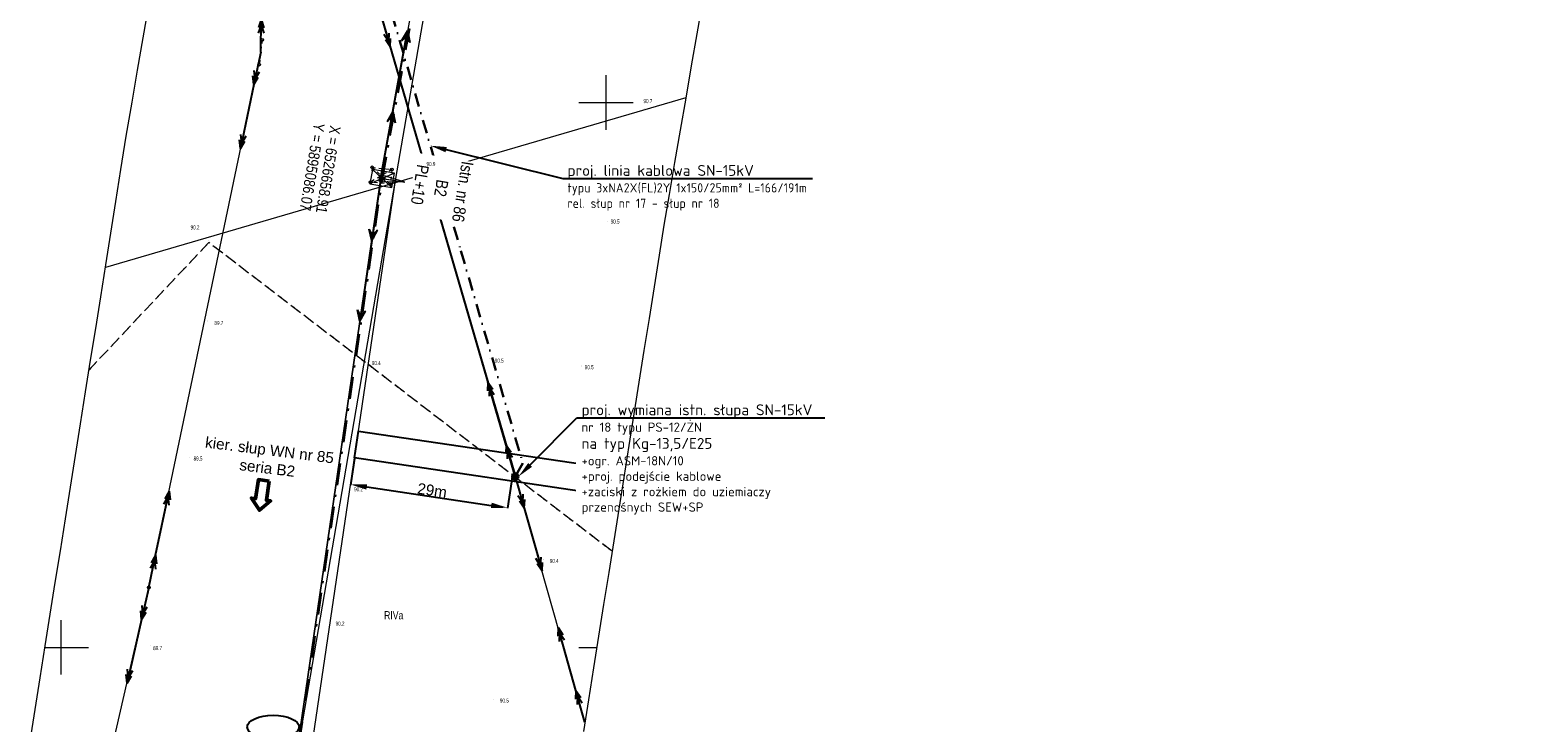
# Model space of a CAD drawing. Header units: metres. Extents: x 6524698 to 6533081, y 5883213 to 5896811.
# Tile 145 of 167: x 6526594 to 6526871, y 5894986 to 5895113. Entities that reach past the tile are written whole.
import ezdxf
from ezdxf import colors
from ezdxf.entities.mleader import LeaderData, LeaderLine
from ezdxf.enums import TextEntityAlignment as Align
from ezdxf.math import Vec2, Vec3

# ---------------------------------------------------------------- set-up
doc = ezdxf.new("R2010")
doc.units = ezdxf.units.M
doc.header["$MEASUREMENT"] = 0
for name, pattern in [('DASHDOT', [4, 2, -0.9, 0.2, -0.9]), ('DASHDOT2', [0.5, 0.25, -0.125, 0, -0.125]), ('mapa zasadnicza$0$219-1000', [0]), ('mapa zasadnicza$0$egkk-1000', [3, 2.25, -0.75]), ('mapa zasadnicza$0$egug-1000', [1.5, 0.75, -0.75]), ('mapa zasadnicza$0$suep_sn_1000', [0]), ('mapa zasadnicza$0$suep_wn_1000', [0]), ('mapa zasadnicza$0$supp_1000', [1.25, 0.625, -0.625])]:
    doc.linetypes.add(name, pattern=pattern)
doc.layers.get('0').update_dxf_attribs({"lineweight": 0})
for name, color, linetype in [('!Pomiary odległości przewodów', 2, 'Continuous'), ('# OBMBS-9x-19xxx _EI_demontaż SN', 1, 'Demontaż_(6m)'), ('# OBMBS-9x-19xxx domiary', 5, 'Continuous'), ('@Proj. słupy - seria', 1, 'Continuous'), ('@Proj. słupy - wys.', 1, 'Continuous'), ('mapa zasadnicza$0$209-oznaczenie konturu klasyfikacyjnego', 7, 'Continuous'), ('mapa zasadnicza$0$217-kontur klasyfikacyjny', 7, 'Continuous'), ('mapa zasadnicza$0$218-kontur użytku gruntowego', 7, 'Continuous'), ('mapa zasadnicza$0$219-działka ewidencyjna', 7, 'Continuous'), ('mapa zasadnicza$0$pikieta naturalna', 7, 'Continuous'), ('mapa zasadnicza$0$pikieta naturalna-Atr2', 7, 'Continuous'), ('mapa zasadnicza$0$przewód elektroenergetyczny wysokiego napięcia', 7, 'Continuous'), ('mapa zasadnicza$0$przewód elektroenergetyczny średniego napięcia', 7, 'Continuous'), ('mapa zasadnicza$0$Ramki i opis wydruku', 7, 'Continuous'), ('mapa zasadnicza$0$słup przewodów napowietrznych', 7, 'Continuous'), ('mapa zasadnicza$0$Wstawianie ramki sekcyjnej z opisem', 7, 'Continuous')]:
    doc.layers.add(name, color=color, linetype=linetype)
for name, color, linetype, lineweight in [('# OBMBS-9x-19xxx __EI_opis_SN', 1, 'Continuous', 0), ('# OBMBS-9x-19xxx __EI_opis_WN słupy', 250, 'Continuous', 0), ('# OBMBS-9x-19xxx _El_działki', 92, 'Continuous', 25), ('# OBMBS-9x-19xxx _SN PROJ. KABLE 15kV', 10, 'DASHDOT2', 30), ('# OBMBS-9x-19xxx _SN PROJ. SŁUPY', 10, 'Continuous', 30), ('@Proj. słupy - blok', 1, 'Continuous', 15), ('@Proj. słupy - XY', 1, 'Continuous', 0), ('_trasa_kat_zalomu', 7, 'Continuous', 18), ('_trasa_os', 1, 'DASHDOT', 30), ('istn. Słupy', 7, 'Continuous', 15), ('Sections span lengths and Marker Balls Plan', 7, 'Continuous', 0)]:
    doc.layers.add(name, color=color, linetype=linetype, lineweight=lineweight)
doc.styles.add('linie', font='simplex.shx', dxfattribs={"height": 1})
doc.styles.add('mapa zasadnicza$0$STANDARD', font='Working1250', dxfattribs={"width": 0.75})
doc.styles.add('Opis', font='ARIALN.TTF')
doc.styles.add('Opis_slupy', font='ARIALN.TTF')
doc.styles.add('PLS_View', font='arial.ttf')
doc.styles.get("Standard").update_dxf_attribs({"font": 'arial.ttf'})
doc.linetypes.add('Demontaż_(6m)', pattern='A,6,["x",linie,S=2,R=0,X=-0.5238,Y=-0.66667],0', length=6)
doc.dimstyles.new('ISO-25', dxfattribs={"dimtxt": 2.5, "dimasz": 2.5, "dimexe": 1.25, "dimexo": 0.625, "dimtad": 1, "dimtxsty": 'Standard', "dimcen": 2.5, "dimadec": 0, "dimazin": 0, "dimtfac": 1, "dimtmove": 0, "dimatfit": 3, "dimfxl": 1, "dimarcsym": 0})
doc.dimstyles.new('Kat zalomu', dxfattribs={"dimtxt": 2.5, "dimasz": 5, "dimexe": 1.25, "dimexo": 0.625, "dimtad": 0, "dimtxsty": 'Opis_slupy', "dimcen": 2.5, "dimse1": 1, "dimse2": 1, "dimadec": 0, "dimazin": 0, "dimtfac": 1, "dimtmove": 0, "dimatfit": 3, "dimfxl": 1, "dimarcsym": 1})

# ---------------------------------------------------------------- blocks, each defined once
blk = doc.blocks.new('*D1261')
at = {"layer": '# OBMBS-9x-19xxx domiary', "color": 0, "linetype": 'ByBlock', "lineweight": -2}
for p, q in [((6526653.83, 5895034.67), (6526653.11, 5895029.79)), ((6526682.62, 5895030.41), (6526681.89, 5895025.53)), ((6526656.09, 5895029.45), (6526678.94, 5895026.07))]:
    blk.add_line(p, q, dxfattribs=at)
at = {"layer": '# OBMBS-9x-19xxx domiary', "color": 0}
for points in [[(6526656.16, 5895029.95), (6526656.01, 5895028.96), (6526653.12, 5895029.89)], [(6526678.87, 5895025.57), (6526679.01, 5895026.56), (6526681.91, 5895025.63)]]:
    blk.add_solid(points, dxfattribs=at)
at = {"layer": 'Defpoints', "color": 0}
for p in [(6526653.84, 5895034.77), (6526682.63, 5895030.51), (6526681.91, 5895025.63)]:
    blk.add_point(p, dxfattribs=at)
at = {"layer": '# OBMBS-9x-19xxx domiary', "color": 0, "insert": (6526668.09, 5895028.81), "char_height": 2, "attachment_point": 5, "rotation": 351.5749}
blk.add_mtext('29m', dxfattribs=at)
blk = doc.blocks.new('mapa zasadnicza$0$US15')
at = {"color": 0, "linetype": 'Continuous', "lineweight": 13}
blk.add_circle((0, 0), 0.25, dxfattribs=at)
blk = doc.blocks.new('mapa zasadnicza$0$PW01')
at = {"linetype": 'Continuous', "lineweight": 13}
h = blk.add_hatch(color=0, dxfattribs=at)
edge = h.paths.add_edge_path()
edge.add_arc((0, 0), 0.045, 0, 360)
blk = doc.blocks.new('mapa zasadnicza$0$SM05')
at = {"color": 0, "linetype": 'Continuous', "lineweight": 13}
blk.add_circle((0, 0), 0.25, dxfattribs=at)
blk = doc.blocks.new('mapa zasadnicza$0$SUEP2')
at = {"color": 0, "linetype": 'Continuous'}
for p, q in [((0, 0), (6.027, 0)), ((5.027, 0), (3.527, 0.5)), ((5.027, 0), (3.527, -0.5)), ((6.027, 0), (4.527, 0.5)), ((6.027, 0), (4.527, -0.5)), ((6.027, 0), (18.027, 0)), ((17.027, 0), (15.527, 0.5)), ((17.027, 0), (15.527, -0.5)), ((18.027, 0), (16.527, 0.5)), ((18.027, 0), (16.527, -0.5))]:
    blk.add_line(p, q, dxfattribs=at)
blk = doc.blocks.new('mapa zasadnicza$0$SUEP3')
at = {"color": 0, "linetype": 'Continuous'}
for p, q in [((0, 0), (12.003, 0)), ((12.003, 0), (10.003, 0.75)), ((10.003, 0.75), (11.003, 0)), ((12.003, 0), (10.003, -0.75)), ((11.003, 0), (10.003, -0.75)), ((12.003, 0), (27.003, 0)), ((27.003, 0), (25.003, 0.75)), ((25.003, 0.75), (26.003, 0)), ((27.003, 0), (25.003, -0.75)), ((26.003, 0), (25.003, -0.75))]:
    blk.add_line(p, q, dxfattribs=at)
blk = doc.blocks.new('*U2368')
at = {"layer": '@Proj. słupy - blok', "color": 0}
for p, q in [((2.24, 0.99), (-2.24, -1.01)), ((1.8, -1.68), (-1.8, 1.66))]:
    blk.add_line(p, q, dxfattribs=at)
blk.add_lwpolyline([(-2.24, -1.01), (1.8, -1.68), (2.24, 0.99), (-1.8, 1.66)], close=True, dxfattribs=at)
for points in [[(-0.43, 0.6), (-0.6, -0.43), (0.43, -0.6), (0.6, 0.43), (-0.43, 0.6)], [(0, 0), (2.47, -0.41)], [(0, 0), (4.14, -0.68)], [(0, 0), (0.59, -0.1)]]:
    blk.add_lwpolyline(points, dxfattribs=at)
for centre in [(0.59, -0.1), (2.47, -0.41)]:
    blk.add_circle(centre, 0.05, dxfattribs=at)
at = {"layer": '@Proj. słupy - XY', "color": 0, "linetype": 'ByBlock', "style": 'Opis'}
for tag, p in [('Y', (-12.83, 2.11)), ('X', (-9.87, 1.63))]:
    blk.add_attdef(tag, text='', height=2, rotation=260.6457, dxfattribs=at).set_placement(p, align=Align.MIDDLE_CENTER)
at = {"layer": '@Proj. słupy - seria', "color": 0, "insert": (10.85, -1.79), "char_height": 2.2, "width": 2.5588, "attachment_point": 5, "rotation": 260.6457, "bg_fill": 3, "box_fill_scale": 3, "bg_fill_color": 256, "bg_fill_transparency": 0}
blk.add_mtext('{\\fArial Narrow|b0|i0|c238|p34;B2}', dxfattribs=at)
at = {"layer": '@Proj. słupy - blok', "color": 0}
for q in [(0.6, 0.43), (0.43, -0.6)]:
    blk.add_line((4.14, -0.68), q, dxfattribs=at)
at = {"layer": '@Proj. słupy - seria', "color": 0, "style": 'Opis'}
blk.add_attdef('STAN', text='', height=2.2, rotation=260.6457, dxfattribs=at).set_placement((14.8, -2.44), align=Align.MIDDLE_CENTER)
at = {"layer": '@Proj. słupy - wys.', "color": 0, "insert": (6.91, -1.14), "char_height": 2.2, "width": 2.2621, "attachment_point": 5, "rotation": 260.6457}
blk.add_mtext('{\\fArial Narrow|b0|i0|c238|p34;PL+10}', dxfattribs=at)
blk = doc.blocks.new('*D2414')
at = {"layer": '_trasa_kat_zalomu', "color": 0, "lineweight": -2}
for start, end in [(26.3521, 67.9692), (326.3769, 7.4906)]:
    blk.add_arc((6526625.03, 5894855.65), 21.01, start, end, dxfattribs=at)
at = {"layer": '_trasa_kat_zalomu', "color": 0}
for points in [[(6526633.13, 5894875.94), (6526632.7, 5894874.33), (6526628.09, 5894876.44)], [(6526641.9, 5894844.56), (6526643.16, 5894843.48), (6526639.29, 5894840.21)]]:
    blk.add_solid(points, dxfattribs=at)
at = {"layer": 'Defpoints', "color": 0}
for p in [(6526658.91, 5895086.07), (6526641.44, 5894868.78), (6526625.03, 5894855.65), (6526625.03, 5894855.65), (6526829.19, 5894634.49)]:
    blk.add_point(p, dxfattribs=at)
at = {"layer": '_trasa_kat_zalomu', "color": 0, "insert": (6526645.14, 5894861.77), "char_height": 2.5, "attachment_point": 5, "rotation": 286.9214, "style": 'Opis_slupy'}
blk.add_mtext('129%%d', dxfattribs=at)

msp = doc.modelspace()

# ---------------------------------------------------------------- linework, layer by layer
at = {"layer": '!Pomiary odległości przewodów'}
msp.add_line((6526682.758, 5895031.36), (6526682.631, 5895030.506), dxfattribs=at)
msp.add_lwpolyline([(6526653.842, 5895034.77), (6526654.575, 5895039.716), (6526704.035, 5895032.39), (6526703.302, 5895027.444)], close=True, dxfattribs=at)
at = {"layer": '# OBMBS-9x-19xxx __EI_opis_WN słupy', "lineweight": 50}
msp.add_lwpolyline([(6526638.183, 5895030.495), (6526636.205, 5895030.788), (6526635.687, 5895027.291), (6526634.912, 5895027.406), (6526636.384, 5895025.166), (6526638.441, 5895026.883), (6526637.665, 5895026.998), (6526638.183, 5895030.495)], close=True, dxfattribs=at)
at = {"layer": '# OBMBS-9x-19xxx _EI_demontaż SN'}
msp.add_lwpolyline([(6526657.162, 5895191.959), (6526655.361, 5895127.505), (6526683.184, 5895031.929)], dxfattribs=at)
msp.add_lwpolyline([(6526657.162, 5895191.959), (6526655.361, 5895127.505), (6526683.184, 5895031.929)], dxfattribs=at)
at = {"layer": '# OBMBS-9x-19xxx _El_działki'}
msp.add_ellipse((6526638.921, 5894985.416), major_axis=(-4.768, 0), ratio=0.4441825, dxfattribs=at)
at = {"layer": '# OBMBS-9x-19xxx _SN PROJ. KABLE 15kV', "ltscale": 10}
msp.add_lwpolyline([(6526657.179, 5895192.551), (6526659.105, 5895189.904), (6526657.368, 5895127.763), (6526657.839, 5895126.144), (6526673.373, 5895072.783), (6526684.711, 5895033.839), (6526683.35, 5895031.36)], dxfattribs=at)
msp.add_lwpolyline([(6526657.179, 5895192.551), (6526659.105, 5895189.904), (6526657.368, 5895127.763), (6526657.839, 5895126.144), (6526673.373, 5895072.783), (6526684.711, 5895033.839), (6526683.35, 5895031.36)], dxfattribs=at)
msp.add_lwpolyline([(6526657.179, 5895192.551), (6526659.105, 5895189.904), (6526657.368, 5895127.763), (6526657.839, 5895126.144), (6526673.373, 5895072.783), (6526684.711, 5895033.839), (6526683.35, 5895031.36)], dxfattribs=at)
at = {"layer": '# OBMBS-9x-19xxx _SN PROJ. SŁUPY'}
for radius in [0.592, 0.409]:
    msp.add_circle((6526683.35, 5895031.36), radius, dxfattribs=at)
at = {"layer": 'mapa zasadnicza$0$217-kontur klasyfikacyjny', "color": 92, "linetype": 'mapa zasadnicza$0$egkk-1000', "lineweight": 18, "flags": 128}
msp.add_lwpolyline([(6526627.1, 5895074.31), (6526605.143, 5895050.955)], dxfattribs=at)
at = {"layer": 'mapa zasadnicza$0$218-kontur użytku gruntowego', "color": 3, "linetype": 'mapa zasadnicza$0$egug-1000', "lineweight": 18, "flags": 128}
msp.add_lwpolyline([(6526627.1, 5895074.31), (6526605.143, 5895050.955)], dxfattribs=at)
at = {"layer": 'mapa zasadnicza$0$przewód elektroenergetyczny wysokiego napięcia', "color": 1, "linetype": 'mapa zasadnicza$0$suep_wn_1000', "lineweight": 18, "flags": 128}
for points in [[(6526658.75, 5895086.57), (6526624.97, 5894855.86)], [(6526624.97, 5894855.86), (6526658.75, 5895086.57)]]:
    msp.add_lwpolyline(points, dxfattribs=at)
at = {"layer": 'mapa zasadnicza$0$przewód elektroenergetyczny średniego napięcia', "color": 1, "linetype": 'mapa zasadnicza$0$suep_sn_1000', "lineweight": 18, "flags": 128}
for points in [[(6526636.62, 5895109.22), (6526638.57, 5895216.96)], [(6526616.12, 5895011), (6526636.62, 5895109.22)], [(6526595.44, 5894920.73), (6526616.12, 5895011)]]:
    msp.add_lwpolyline(points, dxfattribs=at)
at = {"layer": 'mapa zasadnicza$0$Ramki i opis wydruku', "color": 7, "linetype": 'Continuous', "lineweight": 13, "flags": 128}
msp.add_lwpolyline([(6526594.32, 5894982.77), (6526595.24, 5894988.6), (6526596.17, 5894994.43), (6526597.09, 5895000.26), (6526598.02, 5895006.09), (6526598.94, 5895011.92), (6526599.87, 5895017.74), (6526600.79, 5895023.57), (6526601.72, 5895029.4), (6526602.64, 5895035.23), (6526603.57, 5895041.06), (6526604.5, 5895046.89), (6526605.42, 5895052.71), (6526606.35, 5895058.54), (6526607.27, 5895064.37), (6526608.2, 5895070.2), (6526609.12, 5895076.03), (6526610.05, 5895081.86), (6526610.97, 5895087.69), (6526611.95, 5895093.84), (6526613.02, 5895100.07), (6526614.04, 5895105.97), (6526615.06, 5895111.88), (6526616.08, 5895117.79)], dxfattribs=at)
at = {"layer": 'mapa zasadnicza$0$słup przewodów napowietrznych', "color": 7, "linetype": 'mapa zasadnicza$0$supp_1000', "lineweight": 18, "flags": 128}
for points in [[(6526636.88, 5895111.49), (6526636.36, 5895106.95)], [(6526657.07, 5895088.11), (6526660.71, 5895087.72), (6526660.43, 5895085.02), (6526656.78, 5895085.41)], [(6526657.07, 5895088.11), (6526656.78, 5895085.41)], [(6526660.71, 5895087.72), (6526656.78, 5895085.41)], [(6526657.07, 5895088.11), (6526660.43, 5895085.02)]]:
    msp.add_lwpolyline(points, dxfattribs=at)
at = {"layer": 'mapa zasadnicza$0$Wstawianie ramki sekcyjnej z opisem', "color": 7, "linetype": 'Continuous', "lineweight": 13, "flags": 128}
for points in [[(6526700, 5895095), (6526700, 5895105)], [(6526695, 5895100), (6526705, 5895100)], [(6526600, 5894995), (6526600, 5895005)], [(6526597.049, 5895000), (6526605, 5895000)], [(6526695, 5895000), (6526698.305, 5895000)]]:
    msp.add_lwpolyline(points, dxfattribs=at)

# ---------------------------------------------------------------- block references
at = {"layer": 'mapa zasadnicza$0$pikieta naturalna', "color": 7, "linetype": 'Continuous', "lineweight": 13}
for p in [(6526707.13, 5895098.81), (6526627.09, 5895074.73), (6526626.92, 5895059.91), (6526657.01, 5895051.81), (6526678.7, 5895052.97), (6526695.5, 5895051.64), (6526623.58, 5895034.8), (6526652.95, 5895029.11), (6526688.51, 5895016.16), (6526649.26, 5895004.26), (6526616.35, 5895000.4), (6526679.43, 5894990.41)]:
    msp.add_blockref('mapa zasadnicza$0$PW01', p, dxfattribs=at)
at = {"layer": 'mapa zasadnicza$0$przewód elektroenergetyczny wysokiego napięcia', "color": 1, "linetype": 'Continuous', "lineweight": 18}
for rotation in [79.676, 261.67]:
    msp.add_blockref('mapa zasadnicza$0$SUEP3', (6526658.75, 5895086.57), dxfattribs=dict(at, rotation=rotation))
at = {"layer": 'mapa zasadnicza$0$przewód elektroenergetyczny średniego napięcia', "color": 1, "linetype": 'Continuous', "lineweight": 18}
for p, rotation in [((6526636.62, 5895109.22), 88.963), ((6526655.36, 5895127.51), 286.231), ((6526636.62, 5895109.22), 258.211), ((6526616.12, 5895011), 78.21099999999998), ((6526616.12, 5895011), 257.0969999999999), ((6526696.123, 5894986.289), 105.823)]:
    msp.add_blockref('mapa zasadnicza$0$SUEP2', p, dxfattribs=dict(at, rotation=rotation))
at = {"layer": 'mapa zasadnicza$0$słup przewodów napowietrznych', "color": 7, "linetype": 'Continuous', "lineweight": 18}
for name, p in [('mapa zasadnicza$0$SM05', (6526636.88, 5895111.49)), ('mapa zasadnicza$0$SM05', (6526636.36, 5895106.95)), ('mapa zasadnicza$0$SM05', (6526657.07, 5895088.11)), ('mapa zasadnicza$0$SM05', (6526660.71, 5895087.72)), ('mapa zasadnicza$0$SM05', (6526656.78, 5895085.41)), ('mapa zasadnicza$0$SM05', (6526660.43, 5895085.02)), ('mapa zasadnicza$0$US15', (6526616.12, 5895011))]:
    msp.add_blockref(name, p, dxfattribs=at)

# ---------------------------------------------------------------- texts
at = {"layer": '# OBMBS-9x-19xxx __EI_opis_WN słupy', "insert": (6526626.192, 5895038.723), "char_height": 2, "width": 24.55803, "attachment_point": 1, "rotation": 352.92483, "style": 'PLS_View'}
msp.add_mtext('\\pxqc;kier. słup WN nr 85 seria B2', dxfattribs=at)
at = {"layer": 'mapa zasadnicza$0$209-oznaczenie konturu klasyfikacyjnego', "color": 3, "linetype": 'Continuous', "lineweight": 18, "style": 'mapa zasadnicza$0$STANDARD', "width": 0.79}
msp.add_text('RIVa', height=1.5, dxfattribs=at).set_placement((6526659.27, 5895005.15))
at = {"layer": 'mapa zasadnicza$0$pikieta naturalna-Atr2', "color": 7, "style": 'mapa zasadnicza$0$STANDARD', "width": 0.667}
for s, p in [('90.7', (6526706.87, 5895099.89)), ('90.2', (6526623.76, 5895076.7)), ('89.7', (6526628.14, 5895059.17)), ('90.4', (6526657.01, 5895051.81)), ('90.5', (6526679.58, 5895052.25)), ('90.5', (6526696.1, 5895051.05)), ('89.5', (6526624.31, 5895034.3)), ('90.2', (6526653.76, 5895028.64)), ('90.4', (6526689.67, 5895015.49)), ('90.2', (6526650.37, 5895003.99)), ('89.7', (6526616.9, 5894999.5)), ('90.5', (6526680.52, 5894989.86))]:
    msp.add_text(s, height=0.75, dxfattribs=at).set_placement(p)

# ---------------------------------------------------------------- dimensions: what is measured, and where the dimension line sits
at = {"layer": '# OBMBS-9x-19xxx domiary', "color": 5, "linetype": 'ByBlock'}
dim = msp.add_linear_dim(base=(6526681.909, 5895025.629), p1=(6526653.842, 5895034.77), p2=(6526682.631, 5895030.506), angle=351.57491, dimstyle='ISO-25', override={"dimtxt": 2, "dimasz": 3, "dimexe": 0.1, "dimexo": 0.1, "dimgap": 0.1, "dimdec": 0, "dimpost": 'm', "dimtxsty": 'Standard'}, dxfattribs=at)
dim.commit()
dim.dimension.update_dxf_attribs({"geometry": '*D1261', "text_midpoint": (6526667.929, 5895027.7), "dimtype": 161})

# ---------------------------------------------------------------- next in the draw order: leaders
at = {"layer": '# OBMBS-9x-19xxx __EI_opis_SN', "linetype": 'ByBlock'}
ml = msp.add_multileader_mtext('Standard', dxfattribs=at)
ml.set_content('\\pxql;{\\fISOCPEUR|b1|i0|c238|p34;proj. linia kablowa SN-15kV\\P\\T1.05;\\W0.9;\\H0.85x;typu 3xNA2X(FL)2Y 1x150/25mm² L=166/191m\\Prel. słup nr 17 - słup nr 18}', color=256, style='PLS_View')
ml.set_leader_properties()
ml.build(insert=Vec2(0, 0))
ml.multileader.update_dxf_attribs({"text_left_attachment_type": 6, "text_right_attachment_type": 6, "dogleg_length": 0.36, "arrow_head_size": 3})
ctx = ml.context
ctx.base_point, ctx.char_height, ctx.arrow_head_size, ctx.landing_gap_size, ctx.plane_origin = Vec3(6526692.422, 5895086.042), 2, 3, 0.5, Vec3(6526870.62, 5895016.432)
ctx.left_attachment, ctx.right_attachment = 6, 6
notes = []
notes.append((ctx, [(0, (1, 1, 0), (6526692.062, 5895086.042), (1, 0), 0.36, [(0, [(6526667.755, 5895092.081)], 0, [])])]))
ctx.mtext.insert, ctx.mtext.width, ctx.mtext.flow_direction = Vec3(6526692.922, 5895088.536), 44.53399, 5
ctx.mtext.has_bg_fill, ctx.mtext.bg_color, ctx.mtext.bg_scale_factor, ctx.mtext.bg_transparency, ctx.mtext.use_window_bg_color = 1, -1073741824, 1.5, 0, 1
ml = msp.add_multileader_mtext('Standard', dxfattribs=at)
ml.set_content('\\pxql;{\\fISOCPEUR|b1|i0|c238|p34;proj.\\A1; wymiana istn. słupa SN-15kV\\P\\H0.85x;nr 18 typu PS-12/ŻN \\P\\H1.176471x;na typ Kg-13,5/E25\\P\\H0.85x;+ogr. ASM-18N/10\\P+proj. podejście kablowe\\P+zaciski z rożkiem do uziemiaczy przenośnych SEW+SP }', color=256, style='PLS_View')
ml.set_leader_properties()
ml.build(insert=Vec2(0, 0))
ml.multileader.update_dxf_attribs({"text_left_attachment_type": 6, "text_right_attachment_type": 6, "dogleg_length": 0.36, "arrow_head_size": 3})
ctx = ml.context
ctx.base_point, ctx.char_height, ctx.arrow_head_size, ctx.landing_gap_size, ctx.plane_origin = Vec3(6526695.002, 5895042.111), 2, 3, 0.5, Vec3(6526576.798, 5894992.012)
ctx.left_attachment, ctx.right_attachment = 6, 6
notes.append((ctx, [(0, (1, 1, 0), (6526694.642, 5895042.111), (1, 0), 0.36, [(0, [(6526683.942, 5895031.36)], 0, [])])]))
ctx.mtext.insert, ctx.mtext.width, ctx.mtext.flow_direction = Vec3(6526695.502, 5895044.605), 44.18509, 5
ctx.mtext.has_bg_fill, ctx.mtext.bg_color, ctx.mtext.bg_scale_factor, ctx.mtext.bg_transparency, ctx.mtext.use_window_bg_color = 1, -1073741824, 1.5, 0, 1
for ctx, leaders in notes:
    for number, flags, end, landing, length, lines in leaders:
        leader = LeaderData()
        leader.index, (leader.has_last_leader_line, leader.has_dogleg_vector, leader.attachment_direction) = number, flags
        leader.last_leader_point, leader.dogleg_vector, leader.dogleg_length = Vec3(end), Vec3(landing), length
        for number, points, colour, breaks in lines:
            line = LeaderLine()
            line.index, line.vertices, line.color, line.breaks = number, Vec3.list(points), colors.encode_raw_color(colour), breaks
            leader.lines.append(line)
        ctx.leaders.append(leader)

# ---------------------------------------------------------------- next in the draw order: linework, layer by layer
at = {"layer": '_trasa_os', "linetype": 'DASHDOT', "ltscale": 2}
msp.add_lwpolyline([(6528589.986, 5891744.689), (6528580.198, 5892007.978), (6528365.87, 5892211.536), (6528143.159, 5892378.558), (6527920.541, 5892545.59), (6527693.967, 5892715.374), (6527530.815, 5892837.971), (6527304.639, 5893007.458), (6527095.026, 5893164.924), (6526808.543, 5893379.811), (6526773.046, 5893625.004), (6526837.186, 5893856.22), (6526918.697, 5894149.866), (6527004.557, 5894459.054), (6526829.193, 5894634.492), (6526625.033, 5894855.653), (6526658.914, 5895086.074), (6526701.409, 5895318.796), (6526680.866, 5895666.414), (6526660.166, 5896015.549), (6526639.565, 5896364.931), (6526621.438, 5896669.322), (6526632.668, 5896724.885)], dxfattribs=at)
at = {"layer": 'mapa zasadnicza$0$217-kontur klasyfikacyjny', "color": 92, "linetype": 'mapa zasadnicza$0$egkk-1000', "lineweight": 18, "flags": 128}
msp.add_lwpolyline([(6526701.104, 5895017.633), (6526627.1, 5895074.31)], dxfattribs=at)
at = {"layer": 'mapa zasadnicza$0$218-kontur użytku gruntowego', "color": 3, "linetype": 'mapa zasadnicza$0$egug-1000', "lineweight": 18, "flags": 128}
msp.add_lwpolyline([(6526701.104, 5895017.633), (6526627.1, 5895074.31)], dxfattribs=at)
at = {"layer": 'mapa zasadnicza$0$219-działka ewidencyjna', "color": 7, "linetype": 'mapa zasadnicza$0$219-1000', "lineweight": 18, "flags": 128}
msp.add_lwpolyline([(6526714.642, 5895100.892), (6526608.126, 5895069.736)], dxfattribs=at)
at = {"layer": 'mapa zasadnicza$0$przewód elektroenergetyczny wysokiego napięcia', "color": 1, "linetype": 'mapa zasadnicza$0$suep_wn_1000', "lineweight": 18, "flags": 128}
msp.add_lwpolyline([(6526701.25, 5895319.87), (6526658.75, 5895086.57)], dxfattribs=at)
at = {"layer": 'mapa zasadnicza$0$przewód elektroenergetyczny średniego napięcia', "color": 1, "linetype": 'mapa zasadnicza$0$suep_sn_1000', "lineweight": 18, "flags": 128}
for points in [[(6526683.35, 5895031.36), (6526655.36, 5895127.51)], [(6526696.123, 5894986.289), (6526683.35, 5895031.36)]]:
    msp.add_lwpolyline(points, dxfattribs=at)
at = {"layer": 'mapa zasadnicza$0$Ramki i opis wydruku', "color": 7, "linetype": 'Continuous', "lineweight": 13, "flags": 128}
msp.add_lwpolyline([(6526717.68, 5895118.54), (6526716.66, 5895112.64), (6526715.64, 5895106.73), (6526714.63, 5895100.82), (6526713.61, 5895094.91), (6526712.59, 5895089), (6526711.57, 5895083.1), (6526710.61, 5895077.51), (6526709.74, 5895072), (6526708.81, 5895066.17), (6526707.89, 5895060.35), (6526706.96, 5895054.52), (6526706.04, 5895048.69), (6526705.11, 5895042.86), (6526704.18, 5895037.03), (6526703.26, 5895031.2), (6526702.33, 5895025.37), (6526701.41, 5895019.55), (6526700.48, 5895013.72), (6526699.56, 5895007.89), (6526698.63, 5895002.06), (6526697.71, 5894996.23), (6526696.78, 5894990.4), (6526695.85, 5894984.58)], dxfattribs=at)

# ---------------------------------------------------------------- next in the draw order: block references
at = {"layer": 'mapa zasadnicza$0$pikieta naturalna', "color": 7, "linetype": 'Continuous', "lineweight": 13}
for p in [(6526668.74, 5895087.33), (6526700.34, 5895078.12)]:
    msp.add_blockref('mapa zasadnicza$0$PW01', p, dxfattribs=at)
at = {"layer": 'mapa zasadnicza$0$przewód elektroenergetyczny średniego napięcia', "color": 1, "linetype": 'Continuous', "lineweight": 18}
for rotation in [106.231, 285.823]:
    msp.add_blockref('mapa zasadnicza$0$SUEP2', (6526683.35, 5895031.36), dxfattribs=dict(at, rotation=rotation))
at = {"layer": 'mapa zasadnicza$0$słup przewodów napowietrznych', "color": 7, "linetype": 'Continuous', "lineweight": 18}
msp.add_blockref('mapa zasadnicza$0$US15', (6526683.35, 5895031.36), dxfattribs=at)

# ---------------------------------------------------------------- next in the draw order: texts
at = {"layer": 'mapa zasadnicza$0$pikieta naturalna-Atr2', "color": 7, "style": 'mapa zasadnicza$0$STANDARD', "width": 0.667}
for s, p in [('90.9', (6526667.06, 5895088.33)), ('90.5', (6526700.85, 5895077.79))]:
    msp.add_text(s, height=0.75, dxfattribs=at).set_placement(p)

# ---------------------------------------------------------------- next in the draw order: block references
at = {"layer": 'istn. Słupy'}
msp.add_blockref('*U2368', (6526658.914, 5895086.074), dxfattribs=at).add_auto_attribs({'STAN': 'Istn. nr 86', 'X': 'X = 6526658.91', 'Y': 'Y = 5895086.07'})

# ---------------------------------------------------------------- next in the draw order: linework, layer by layer
at = {"layer": 'Sections span lengths and Marker Balls Plan', "color": 1, "flags": 128}
for points in [[(6528587.188, 5891744.577), (6528577.92, 5892006.949), (6528364.256, 5892209.626), (6528141.479, 5892376.318), (6527918.861, 5892543.35), (6527692.286, 5892713.134), (6527529.134, 5892835.731), (6527302.959, 5893005.217), (6527093.345, 5893162.685), (6526805.533, 5893378.025), (6526770.052, 5893625.195), (6526834.488, 5893856.969), (6526921.106, 5894149.197), (6527002.139, 5894458.418), (6526827.029, 5894632.413), (6526621.689, 5894854.62), (6526661.381, 5895085.668), (6526701.409, 5895318.796), (6526678.071, 5895666.249), (6526657.371, 5896015.383), (6526636.77, 5896364.766), (6526617.947, 5896669.567), (6526630.708, 5896725.281)], [(6528593.583, 5891744.832), (6528583.388, 5892009.419), (6528368, 5892214.057), (6528145.319, 5892381.438), (6527922.701, 5892548.47), (6527696.127, 5892718.253), (6527532.976, 5892840.85), (6527306.799, 5893010.338), (6527097.187, 5893167.803), (6526810.693, 5893381.087), (6526776.04, 5893624.814), (6526840.655, 5893855.257), (6526921.106, 5894149.197), (6527007.942, 5894459.944), (6526831.356, 5894636.57), (6526627.422, 5894856.391), (6526661.381, 5895085.668), (6526701.409, 5895318.795), (6526684.46, 5895666.627), (6526663.76, 5896015.761), (6526643.159, 5896365.143), (6526623.932, 5896669.147), (6526634.628, 5896724.489)]]:
    msp.add_lwpolyline(points, dxfattribs=at)

# ---------------------------------------------------------------- next in the draw order: dimensions: what is measured, and where the dimension line sits
at = {"layer": '_trasa_kat_zalomu'}
dim = msp.add_angular_dim_2l(base=(6526641.441, 5894868.78), line1=((6526829.193, 5894634.492), (6526625.033, 5894855.653)), line2=((6526625.033, 5894855.653), (6526658.914, 5895086.074)), dimstyle='Kat zalomu', dxfattribs=at)
dim.commit()
dim.dimension.update_dxf_attribs({"geometry": '*D2414', "text_midpoint": (6526645.136, 5894861.769), "dimtype": 162})

doc.saveas('drawing.dxf')
